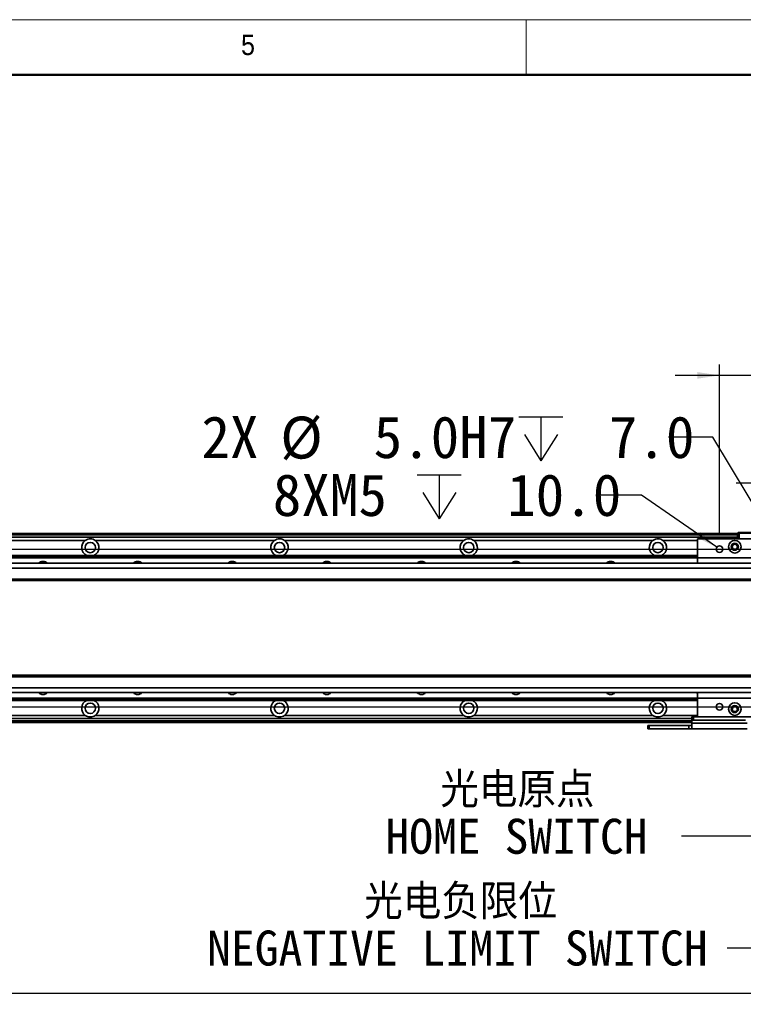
# Model space of a CAD drawing. Header units: millimetres. Extents: x 35 to 2905, y 35 to 2044.
# Tile 9 of 11: x 1499 to 1958, y 1419 to 2044. Entities that reach past the tile are written whole.
import ezdxf

# ---------------------------------------------------------------- set-up
doc = ezdxf.new("R2010")
doc.units = ezdxf.units.MM
doc.header["$LTSCALE"] = 7
doc.layers.add('黑色实线', color=7, linetype='Continuous')
doc.styles.add('SLDTEXTSTYLE1', font='Gothic.ttf', dxfattribs={"width": 0.913})
doc.styles.add('SLDTEXTSTYLE8', font='txt')
doc.styles.add('SLDTEXTSTYLE9', font='txt', dxfattribs={"bigfont": 'bigfont'})
doc.dimstyles.new('SLDDIMSTYLE0', dxfattribs={"dimtxt": 26.6, "dimasz": 14, "dimexe": 0, "dimexo": 0.0625, "dimgap": 6.65, "dimtad": 2, "dimdec": 1, "dimrnd": 1e-09, "dimzin": 4, "dimdsep": 46, "dimtxsty": 'SLDTEXTSTYLE8', "dimsah": 1, "dimcen": 0.09, "dimadec": 0, "dimazin": 1, "dimtfac": 1, "dimtdec": 1, "dimtmove": 0, "dimatfit": 0, "dimfxl": 0, "dimfrac": 2, "dimtolj": 1, "dimtzin": 12, "dimarcsym": 0})
doc.dimstyles.new('SLDDIMSTYLE1', dxfattribs={"dimtxt": 26.6, "dimasz": 14, "dimexe": 0, "dimexo": 0.0625, "dimgap": 6.65, "dimtad": 2, "dimdec": 1, "dimrnd": 1e-09, "dimzin": 12, "dimdsep": 46, "dimtxsty": 'SLDTEXTSTYLE8', "dimsah": 1, "dimcen": 0.09, "dimadec": 0, "dimazin": 3, "dimtfac": 1, "dimtdec": 1, "dimtmove": 0, "dimatfit": 0, "dimfxl": 0, "dimfrac": 2, "dimtolj": 1, "dimtzin": 12, "dimarcsym": 0})
doc.dimstyles.new('SLDDIMSTYLE2', dxfattribs={"dimtxt": 0.18, "dimasz": 14, "dimexe": 0, "dimexo": 0.0625, "dimgap": 0, "dimtad": 0, "dimtih": 1, "dimtoh": 1, "dimdec": 0, "dimrnd": 1e-09, "dimzin": 0, "dimdsep": 46, "dimtxsty": 'Standard', "dimsah": 1, "dimcen": 0.09, "dimadec": 0, "dimazin": 0, "dimtfac": 14, "dimtdec": 0, "dimtofl": 0, "dimtmove": 0, "dimatfit": 3, "dimfxl": 0, "dimfrac": 2, "dimtolj": 1, "dimtzin": 0, "dimarcsym": 0})
doc.dimstyles.new('SLDDIMSTYLE3', dxfattribs={"dimtxt": 26.6, "dimasz": 14, "dimexe": 0, "dimexo": 0.0625, "dimgap": 6.65, "dimtad": 0, "dimtih": 1, "dimtoh": 1, "dimdec": 6, "dimrnd": 1e-09, "dimzin": 12, "dimdsep": 46, "dimtxsty": 'SLDTEXTSTYLE8', "dimsah": 1, "dimcen": 0, "dimadec": 0, "dimazin": 3, "dimtfac": 1, "dimtdec": 1, "dimtofl": 0, "dimtmove": 0, "dimatfit": 3, "dimfxl": 0, "dimfrac": 2, "dimtolj": 1, "dimtzin": 12, "dimarcsym": 0})
doc.dimstyles.new('SLDDIMSTYLE4', dxfattribs={"dimtxt": 26.6, "dimasz": 14, "dimexe": 0, "dimexo": 0.0625, "dimgap": 6.65, "dimtad": 0, "dimtih": 1, "dimtoh": 1, "dimdec": 1, "dimrnd": 1e-09, "dimzin": 4, "dimdsep": 46, "dimtxsty": 'SLDTEXTSTYLE8', "dimsah": 1, "dimcen": 0, "dimadec": 0, "dimazin": 1, "dimtfac": 1, "dimtdec": 1, "dimtofl": 0, "dimtmove": 0, "dimatfit": 3, "dimfxl": 0, "dimfrac": 2, "dimtolj": 1, "dimtzin": 12, "dimarcsym": 0})
doc.dimstyles.new('SLDDIMSTYLE5', dxfattribs={"dimtxt": 26.6, "dimasz": 14, "dimexe": 0, "dimexo": 0.0625, "dimgap": 6.65, "dimtad": 2, "dimdec": 1, "dimrnd": 1e-09, "dimzin": 4, "dimdsep": 46, "dimtxsty": 'SLDTEXTSTYLE8', "dimsah": 1, "dimcen": 0.09, "dimadec": 0, "dimazin": 1, "dimtfac": 1, "dimtdec": 1, "dimtofl": 0, "dimtmove": 0, "dimatfit": 3, "dimfxl": 0, "dimfrac": 2, "dimtolj": 1, "dimtzin": 12, "dimarcsym": 0})
doc.dimstyles.new('SLDDIMSTYLE6', dxfattribs={"dimtxt": 0.18, "dimasz": 4.2, "dimexe": 0, "dimexo": 0.0625, "dimgap": 0, "dimtad": 0, "dimtih": 1, "dimtoh": 1, "dimdec": 0, "dimrnd": 1e-09, "dimzin": 0, "dimdsep": 46, "dimtxsty": 'Standard', "dimblk1": 'DOT', "dimblk2": 'DOT', "dimsah": 1, "dimcen": 0.09, "dimadec": 0, "dimazin": 0, "dimtfac": 4.2, "dimtdec": 0, "dimtofl": 0, "dimtmove": 0, "dimatfit": 3, "dimldrblk": 'DOT', "dimfxl": 0, "dimfrac": 2, "dimtolj": 1, "dimtzin": 0, "dimarcsym": 0})

# ---------------------------------------------------------------- blocks, each defined once
blk = doc.blocks.new('_D_8')
at = {"layer": '黑色实线'}
for p, q in [((2181.56, 1708.1), (2181.56, 1736.1)), ((433.45, 1708.1), (2188.56, 1708.1)), ((2181.56, 1608.1), (2181.56, 1708.1)), ((433.45, 1608.1), (2188.56, 1608.1)), ((2181.56, 1608.1), (2181.56, 1580.1))]:
    blk.add_line(p, q, dxfattribs=at)
for points in [[(2181.56, 1708.1), (2183.66, 1722.1), (2179.46, 1722.1)], [(2181.56, 1608.1), (2179.46, 1594.1), (2183.66, 1594.1)]]:
    blk.add_solid(points, dxfattribs=at)
at = {"layer": '黑色实线', "insert": (2146.66, 1618.21), "char_height": 26.6, "attachment_point": 1, "rotation": 90, "style": 'SLDTEXTSTYLE8'}
blk.add_mtext('100.0', dxfattribs=at)
blk = doc.blocks.new('_D_13')
at = {"layer": '黑色实线'}
for p, q in [((1981.06, 1716.99), (1981.06, 1757.05)), ((1993.56, 1745.22), (1993.56, 1757.05)), ((1981.06, 1750.05), (1953.06, 1750.05)), ((1981.06, 1750.05), (1993.56, 1750.05)), ((1993.56, 1750.05), (2111.81, 1750.05))]:
    blk.add_line(p, q, dxfattribs=at)
for points in [[(1981.06, 1750.05), (1967.06, 1752.15), (1967.06, 1747.95)], [(1993.56, 1750.05), (2007.56, 1747.95), (2007.56, 1752.15)]]:
    blk.add_solid(points, dxfattribs=at)
at = {"layer": '黑色实线', "insert": (2046.27, 1784.95), "char_height": 26.6, "attachment_point": 1, "style": 'SLDTEXTSTYLE8'}
blk.add_mtext('12.5', dxfattribs=at)
blk = doc.blocks.new('_D_15')
at = {"layer": '黑色实线'}
for p, q in [((1942.56, 1716.99), (1942.56, 1825.33)), ((2044.56, 1716.99), (2044.56, 1825.33)), ((1942.56, 1818.33), (1914.56, 1818.33)), ((2044.56, 1818.33), (1942.56, 1818.33)), ((2044.56, 1818.33), (2072.56, 1818.33))]:
    blk.add_line(p, q, dxfattribs=at)
for points in [[(1942.56, 1818.33), (1928.56, 1820.43), (1928.56, 1816.23)], [(2044.56, 1818.33), (2058.56, 1816.23), (2058.56, 1820.43)]]:
    blk.add_solid(points, dxfattribs=at)
at = {"layer": '黑色实线', "insert": (1965.55, 1853.23), "char_height": 26.6, "attachment_point": 1, "style": 'SLDTEXTSTYLE8'}
blk.add_mtext('102.0', dxfattribs=at)
blk = doc.blocks.new('SW_SYMBOL_HOLE_DEPTH')
at = {"layer": '黑色实线', "color": 0}
for p, q in [((0, 6125), (5600, 6125)), ((2800, 6125), (2800, 525)), ((700, 3885), (2800, 525)), ((4900, 3885), (2800, 525))]:
    blk.add_line(p, q, dxfattribs=at)
blk = doc.blocks.new('_D_16')
at = {"layer": '黑色实线'}
for p, q in [((1938.34, 1779.06), (1910.34, 1779.06)), ((1979.77, 1710.24), (1938.34, 1779.06))]:
    blk.add_line(p, q, dxfattribs=at)
blk.add_solid([(1979.77, 1710.24), (1974.35, 1723.32), (1970.75, 1721.15)], dxfattribs=at)
at = {"layer": '黑色实线', "xscale": 0.004985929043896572, "yscale": 0.004985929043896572, "zscale": 0.004985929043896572}
blk.add_blockref('SW_SYMBOL_HOLE_DEPTH', (1815.4, 1761.45), dxfattribs=at)
at = {"layer": '黑色实线', "char_height": 26.6, "attachment_point": 1, "style": 'SLDTEXTSTYLE8'}
for s, insert in [('2X ', (1614.04, 1792.46)), ('%%c', (1664.06, 1792.2)), (' 5.0H7 ', (1705.16, 1792.46)), (' 7.0', (1854.34, 1792.46))]:
    blk.add_mtext(s, dxfattribs=dict(at, insert=insert))
blk = doc.blocks.new('_D_17')
at = {"layer": '黑色实线'}
for p, q in [((1893.06, 1742.33), (1865.06, 1742.33)), ((1940.84, 1709.29), (1893.06, 1742.33))]:
    blk.add_line(p, q, dxfattribs=at)
blk.add_solid([(1940.84, 1709.29), (1930.52, 1718.98), (1928.13, 1715.53)], dxfattribs=at)
at = {"layer": '黑色实线', "xscale": 0.004985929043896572, "yscale": 0.004985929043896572, "zscale": 0.004985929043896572}
blk.add_blockref('SW_SYMBOL_HOLE_DEPTH', (1750.91, 1724.72), dxfattribs=at)
at = {"layer": '黑色实线', "char_height": 26.6, "attachment_point": 1, "style": 'SLDTEXTSTYLE8'}
for s, insert in [('8XM5', (1659.32, 1755.73)), (' 10.0', (1789.84, 1755.73))]:
    blk.add_mtext(s, dxfattribs=dict(at, insert=insert))
blk = doc.blocks.new('_D_18')
at = {"layer": '黑色实线'}
for p, q in [((373.56, 1548.26), (373.56, 1419.3)), ((1993.56, 1548.26), (1993.56, 1419.3)), ((373.56, 1426.3), (1993.56, 1426.3))]:
    blk.add_line(p, q, dxfattribs=at)
for points in [[(373.56, 1426.3), (387.56, 1424.2), (387.56, 1428.4)], [(1993.56, 1426.3), (1979.56, 1428.4), (1979.56, 1424.2)]]:
    blk.add_solid(points, dxfattribs=at)
at = {"layer": '黑色实线', "insert": (1142.52, 1461.21), "char_height": 26.6, "attachment_point": 1, "style": 'SLDTEXTSTYLE8'}
blk.add_mtext('1620.0', dxfattribs=at)
blk = doc.blocks.new('SW_NOTE_5')
at = {"layer": '黑色实线', "color": 0, "char_height": 22.225, "attachment_point": 2}
for s, insert, style in [('光电原点', (-104.03, 40.46), 'SLDTEXTSTYLE9'), ('HOME SWITCH', (-104.63, 11.07), 'SLDTEXTSTYLE8')]:
    blk.add_mtext(s, dxfattribs=dict(at, insert=insert, style=style))
blk = doc.blocks.new('_DOT')
at = {"color": 0, "linetype": 'ByBlock', "lineweight": -2}
blk.add_line((-0.5, 0), (-1, 0), dxfattribs=at)
at = {"color": 0, "linetype": 'ByBlock', "const_width": 0.5}
blk.add_lwpolyline([(-0.25, 0, 1), (0.25, 0, 1)], format="xyb", close=True, dxfattribs=at)
blk = doc.blocks.new('SW_NOTE_6')
at = {"layer": '黑色实线', "color": 0, "char_height": 22.225, "attachment_point": 2}
for s, insert, style in [('光电负限位', (-168.97, 40.52), 'SLDTEXTSTYLE9'), ('NEGATIVE LIMIT SWITCH', (-171.04, 11.13), 'SLDTEXTSTYLE8')]:
    blk.add_mtext(s, dxfattribs=dict(at, insert=insert, style=style))

msp = doc.modelspace()

# ---------------------------------------------------------------- linework, layer by layer
at = {"color": 7, "linetype": 'Continuous', "lineweight": 18}
for p, q in [((2905, 2044), (35, 2044)), ((1820, 2009), (1820, 2044)), ((70, 2009), (2870, 2009))]:
    msp.add_line(p, q, dxfattribs=at)
at = {"color": 7, "linetype": 'Continuous', "lineweight": 50}
msp.add_line((2870, 2009), (70, 2009), dxfattribs=at)
at = {"color": 7, "linetype": 'Continuous', "lineweight": 35}
for p, q in [((1954.0638878, 1718.104985), (413.0639388, 1718.104985)), ((1954.3639376, 1718.5998452), (1954.0638878, 1718.2998475)), ((1954.0638878, 1714.5998445), (1954.0638878, 1718.2998475)), ((1955.0639345, 1718.2998475), (1954.0638878, 1718.2998475)), ((1954.3639376, 1718.5998452), (1955.1881506, 1718.5998452)), ((1955.0639345, 1718.2998475), (1955.1881506, 1718.5998452)), ((1963.0639508, 1718.2998475), (1955.0639345, 1718.2998475)), ((1955.0639345, 1718.2998475), (1955.0639345, 1714.5998445)), ((1955.1881506, 1718.5998452), (1962.9396155, 1718.5998452)), ((413.0639388, 1717.9049854), (1954.0638878, 1717.9049854)), ((413.0639388, 1717.7049857), (1954.0638878, 1717.7049857)), ((1954.0638878, 1717.604984), (413.0639388, 1717.604984)), ((1954.0638878, 1715.5998465), (413.0639388, 1715.5998465)), ((1540.3943016, 1713.5998462), (1426.7334893, 1713.5998462)), ((1660.3943064, 1713.5998462), (1546.733494, 1713.5998462)), ((1780.3943112, 1713.5998462), (1666.7334988, 1713.5998462)), ((1900.3943159, 1713.5998462), (1786.7335036, 1713.5998462)), ((2058.5638239, 1714.5998445), (1928.5639479, 1714.5998445)), ((1928.5639479, 1714.5998445), (1928.5639479, 1702.5998463)), ((438.5639384, 1704.0998456), (1928.5639479, 1704.0998456)), ((438.5639384, 1703.8068254), (1928.5639479, 1703.8068254)), ((438.5639384, 1702.907965), (1928.5639479, 1702.907965)), ((438.5639384, 1702.6149449), (1928.5639479, 1702.6149449)), ((2058.5638239, 1702.5998463), (1928.5639479, 1702.5998463)), ((1928.5639479, 1702.5998463), (1928.5639479, 1699.1049838)), ((2079.064007, 1699.1049838), (288.0639388, 1699.1049838)), ((2079.064007, 1696.1049814), (288.0639388, 1696.1049814)), ((2079.064007, 1689.1049803), (288.0639388, 1689.1049803)), ((288.0639388, 1688.1049801), (2079.064007, 1688.1049801)), ((2079.064007, 1628.1049852), (288.0639388, 1628.1049852)), ((2079.064007, 1627.1049869), (288.0639388, 1627.1049869)), ((2079.064007, 1620.1049876), (288.0639388, 1620.1049876)), ((2079.064007, 1617.1049853), (288.0639388, 1617.1049853)), ((438.5639384, 1613.5950205), (1928.5639479, 1613.5950205)), ((438.5639384, 1613.302004), (1928.5639479, 1613.302004)), ((438.5639384, 1612.4031399), (1928.5639479, 1612.4031399)), ((438.5639384, 1612.1101235), (1928.5639479, 1612.1101235)), ((1928.5639479, 1617.1049853), (1928.5639479, 1613.5998447)), ((2058.5638239, 1613.5998447), (1928.5639479, 1613.5998447)), ((1928.5639479, 1613.5998447), (1928.5639479, 1601.5998465)), ((1925.0639632, 1600.6101225), (444.0639272, 1600.6101225)), ((1540.3943016, 1602.6101228), (1426.7334893, 1602.6101228)), ((1660.3943064, 1602.6101228), (1546.733494, 1602.6101228)), ((1780.3943112, 1602.6101228), (1666.7334988, 1602.6101228)), ((1900.3943159, 1602.6101228), (1786.7335036, 1602.6101228)), ((1925.0639632, 1599.5998461), (1925.0639632, 1601.5998465)), ((1925.0639632, 1601.5998465), (1926.0638907, 1601.5998465)), ((1926.0638907, 1599.5998461), (1925.0639632, 1599.5998461)), ((1925.0639632, 1597.7665116), (1925.0639632, 1599.5998461)), ((1926.0638907, 1601.5998465), (1926.0638907, 1599.5998461)), ((1926.0638907, 1601.5998465), (1928.5639479, 1601.5998465)), ((1926.0638907, 1599.5998461), (1959.063883, 1599.5998461)), ((2058.5638239, 1601.5998465), (1928.5639479, 1601.5998465)), ((1925.0639632, 1598.104984), (444.0639272, 1598.104984)), ((1897.063966, 1594.0998424), (1897.063966, 1596.0998465)), ((1897.063966, 1596.0998465), (1898.0638935, 1596.0998465)), ((1898.0638935, 1594.0998424), (1897.063966, 1594.0998424)), ((1898.0638935, 1596.0998465), (1898.0638935, 1594.0998424)), ((1898.0638935, 1596.0998465), (1923.0639889, 1596.0998465)), ((1898.0638935, 1594.0998424), (1923.0639889, 1594.0998424)), ((1923.0639889, 1594.0998424), (1923.0639889, 1596.0998465)), ((1923.0639889, 1596.0998465), (1925.0639632, 1596.0998465)), ((1925.0639632, 1594.0998424), (1923.0639889, 1594.0998424)), ((1925.0639632, 1597.7665116), (1960.0639298, 1597.7665116)), ((1925.0639632, 1594.0998424), (1925.0639632, 1597.7665116)), ((1960.0639298, 1594.0998424), (1925.0639632, 1594.0998424))]:
    msp.add_line(p, q, dxfattribs=at)
at = {"color": 8, "linetype": 'Continuous', "lineweight": 35}
for p, q in [((1954.0638878, 1717.104983), (413.0639388, 1717.104983)), ((1928.5639479, 1713.5998462), (1906.7335083, 1713.5998462)), ((1928.5639479, 1602.6101228), (1906.7335083, 1602.6101228)), ((1925.0639632, 1599.1049823), (444.0639272, 1599.1049823))]:
    msp.add_line(p, q, dxfattribs=at)
at = {"color": 7, "linetype": 'Continuous', "lineweight": 35, "flags": 128}
for points in [[(1928.5658552, 1699.4839725), (1928.2128765, 1699.2711653), (1927.9935314, 1699.1049838)], [(1927.9811337, 1617.1049853), (1928.2166912, 1616.925836), (1928.5706236, 1616.7132412)]]:
    msp.add_lwpolyline(points, dxfattribs=at)
at = {"color": 7, "linetype": 'Continuous', "lineweight": 35}
for centre, radius in [((1543.5639345, 1709.104984), 3.3), ((1663.5639345, 1709.104984), 3.3), ((1783.5639345, 1709.104984), 3.3), ((1903.5639345, 1709.104984), 3.3), ((1952.3139345, 1709.599846), 4), ((1952.3139345, 1709.599846), 2.25), ((1942.5639345, 1708.099846), 2.1), ((1952.3139345, 1709.599846), 2), ((1952.3139345, 1709.599846), 1.621), ((1543.5639345, 1607.104984), 3.3), ((1663.5639345, 1607.104984), 3.3), ((1783.5639345, 1607.104984), 3.3), ((1903.5639345, 1607.104984), 3.3), ((1942.5639345, 1608.099846), 2.1), ((1952.3139345, 1606.599846), 4), ((1952.3139345, 1606.599846), 2.25), ((1952.3139345, 1606.599846), 2), ((1952.3139345, 1606.599846), 1.621)]:
    msp.add_circle(centre, radius, dxfattribs=at)
for centre, radius, start, end in [((1543.5639345, 1709.104984), 5.5, 125.1897877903, 245.5088204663), ((1543.5639345, 1709.104984), 5.5, 294.4911795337, 54.8102122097), ((1663.5639345, 1709.104984), 5.5, 125.1897877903, 245.5088204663), ((1663.5639345, 1709.104984), 5.5, 294.4911795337, 54.8102122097), ((1783.5639345, 1709.104984), 5.5, 125.1897877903, 245.5088204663), ((1783.5639345, 1709.104984), 5.5, 294.4911795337, 54.8102122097), ((1903.5639345, 1709.104984), 5.5, 125.1897877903, 245.5088204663), ((1903.5639345, 1709.104984), 5.5, 294.4911795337, 54.8102122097), ((1513.5639345, 1696.599846), 3.75, 41.915720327, 138.084279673), ((1573.5639345, 1696.599846), 3.75, 41.9157203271, 138.0842796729), ((1633.5639345, 1696.599846), 3.75, 41.9157203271, 138.0842796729), ((1693.5639345, 1696.599846), 3.75, 41.9157203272, 138.0842796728), ((1753.5639345, 1696.599846), 3.75, 41.9157203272, 138.0842796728), ((1813.5639345, 1696.599846), 3.75, 41.9157203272, 138.0842796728), ((1873.5639345, 1696.599846), 3.75, 41.9157203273, 138.0842796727), ((1513.5639345, 1619.6101221), 3.75, 221.9157203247, 318.0842796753), ((1543.5639345, 1607.104984), 5.5, 114.4911795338, 234.8102122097), ((1543.5639345, 1607.104984), 5.5, 305.1897877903, 65.5088204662), ((1573.5639345, 1619.6101221), 3.75, 221.9157203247, 318.0842796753), ((1633.5639345, 1619.6101221), 3.75, 221.9157203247, 318.0842796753), ((1663.5639345, 1607.104984), 5.5, 114.4911795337, 234.8102122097), ((1663.5639345, 1607.104984), 5.5, 305.1897877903, 65.5088204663), ((1693.5639345, 1619.6101221), 3.75, 221.9157203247, 318.0842796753), ((1753.5639345, 1619.6101221), 3.75, 221.9157203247, 318.0842796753), ((1783.5639345, 1607.104984), 5.5, 114.4911795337, 234.8102122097), ((1783.5639345, 1607.104984), 5.5, 305.1897877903, 65.5088204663), ((1813.5639345, 1619.6101221), 3.75, 221.9157203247, 318.0842796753), ((1873.5639345, 1619.6101221), 3.75, 221.9157203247, 318.0842796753), ((1903.5639345, 1607.104984), 5.5, 114.4911795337, 234.8102122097), ((1903.5639345, 1607.104984), 5.5, 305.1897877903, 65.5088204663)]:
    msp.add_arc(centre, radius, start, end, dxfattribs=at)
for points, knots in [([(1546.733494, 1713.5998462), (1546.2739828, 1713.8692401), (1545.3255687, 1714.4252591), (1543.6416717, 1714.684703), (1541.8995036, 1714.469188), (1540.8939222, 1713.8884062), (1540.3943016, 1713.5998462)], [0, 0, 0, 0, 0.2356940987, 0.4864638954, 0.7448509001, 1, 1, 1, 1]), ([(1666.7334988, 1713.5998462), (1666.2739876, 1713.8692401), (1665.3255735, 1714.4252591), (1663.6416765, 1714.684703), (1661.8995084, 1714.469188), (1660.893927, 1713.8884062), (1660.3943064, 1713.5998462)], [0, 0, 0, 0, 0.2356940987, 0.4864638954, 0.7448509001, 1, 1, 1, 1]), ([(1786.7335036, 1713.5998462), (1786.2739924, 1713.8692401), (1785.3255783, 1714.4252591), (1783.6416813, 1714.684703), (1781.8995132, 1714.469188), (1780.8939317, 1713.8884062), (1780.3943112, 1713.5998462)], [0, 0, 0, 0, 0.2356940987, 0.4864638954, 0.7448509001, 1, 1, 1, 1]), ([(1906.7335083, 1713.5998462), (1906.2739971, 1713.8692401), (1905.325583, 1714.4252591), (1903.641686, 1714.684703), (1901.899518, 1714.469188), (1900.8939365, 1713.8884062), (1900.3943159, 1713.5998462)], [0, 0, 0, 0, 0.2356940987, 0.4864638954, 0.7448509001, 1, 1, 1, 1]), ([(1928.1270458, 1699.1049838), (1928.1834921, 1699.1847746), (1928.2836832, 1699.3264017), (1928.4835831, 1699.4379119), (1928.570862, 1699.4865988)], [0, 0, 0, 0, 0.5633863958, 1, 1, 1, 1]), ([(1928.570862, 1616.7130959), (1928.412662, 1616.8028033), (1928.2055388, 1616.9202525), (1928.1374149, 1617.0696881), (1928.1213238, 1617.1049853)], [0, 0, 0, 0, 0.7637966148, 1, 1, 1, 1]), ([(1540.3943016, 1602.6101228), (1540.8538127, 1602.3407288), (1541.8022603, 1601.7846897), (1543.4861676, 1601.5252689), (1545.2283259, 1601.7407995), (1546.2338734, 1602.3215625), (1546.733494, 1602.6101228)], [0, 0, 0, 0, 0.235694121, 0.4864812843, 0.744850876, 1, 1, 1, 1]), ([(1660.3943064, 1602.6101228), (1660.8538175, 1602.3407288), (1661.8022651, 1601.7846897), (1663.4861723, 1601.5252689), (1665.2283307, 1601.7407995), (1666.2338781, 1602.3215625), (1666.7334988, 1602.6101228)], [0, 0, 0, 0, 0.235694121, 0.4864812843, 0.744850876, 1, 1, 1, 1]), ([(1780.3943112, 1602.6101228), (1780.8538222, 1602.3407288), (1781.8022699, 1601.7846897), (1783.4861771, 1601.5252689), (1785.2283355, 1601.7407995), (1786.2338829, 1602.3215625), (1786.7335036, 1602.6101228)], [0, 0, 0, 0, 0.235694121, 0.4864812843, 0.744850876, 1, 1, 1, 1]), ([(1900.3943159, 1602.6101228), (1900.8538271, 1602.340729), (1901.8022412, 1601.7847099), (1903.4861382, 1601.5252661), (1905.2283063, 1601.7407811), (1906.2338878, 1602.3215629), (1906.7335083, 1602.6101228)], [0, 0, 0, 0, 0.2356940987, 0.4864638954, 0.7448509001, 1, 1, 1, 1])]:
    msp.add_open_spline(points, degree=3, knots=knots, dxfattribs=at)

# ---------------------------------------------------------------- block references
at = {"layer": '黑色实线', "color": 7}
for name, p in [('SW_NOTE_5', (1918.4824491, 1525.9591827)), ('SW_NOTE_6', (1947.3854484, 1454.9954781))]:
    msp.add_blockref(name, p, dxfattribs=at)

# ---------------------------------------------------------------- texts
at = {"color": 7, "linetype": 'Continuous', "lineweight": 0, "insert": (1639.1666667, 2034.5241742), "char_height": 12.9645833, "attachment_point": 1, "style": 'SLDTEXTSTYLE1'}
msp.add_mtext('5', dxfattribs=at)

# ---------------------------------------------------------------- dimensions: what is measured, and where the dimension line sits
at = {"layer": '黑色实线'}
for base, p1, p2, dimstyle, picture, middle in [((1942.5639345, 1818.325156), (2044.5639345, 1708.099846), (1942.5639345, 1708.099846), 'SLDDIMSTYLE0', '_D_15', (2007.9225206, 1818.325156)), ((1993.5639345, 1750.0519567), (1981.0639345, 1708.099846), (1993.5639345, 1736.3284391), 'SLDDIMSTYLE1', '_D_13', (2079.0412306, 1750.0519567)), ((1993.5639345, 1426.304934), (373.5639345, 1557.149846), (1993.5639345, 1557.149846), 'SLDDIMSTYLE5', '_D_18', (1194.4994266, 1426.304934))]:
    dim = msp.add_linear_dim(base=base, p1=p1, p2=p2, dimstyle=dimstyle, dxfattribs=at)
    dim.commit()
    dim.dimension.update_dxf_attribs({"geometry": picture, "text_midpoint": middle, "dimtype": 160})
dim = msp.add_diameter_dim_2p(p1=(1982.3534387, 1705.9580759), p2=(1979.7744303, 1710.241616), text='2X <>H7 {\\fGDT;x} 7.0\\P', dimstyle='SLDDIMSTYLE4', dxfattribs=at)
dim.commit()
dim.dimension.update_dxf_attribs({"geometry": '_D_16', "text_midpoint": (1762.1897246, 1779.0554428), "dimtype": 163})
dim = msp.add_diameter_dim_2p(p1=(1944.2912478, 1706.9055306), p2=(1940.8366213, 1709.2941613), text='8XM5{\\fGDT;x} 10.0\\P', dimstyle='SLDDIMSTYLE3', override={"dimpost": '<>'}, dxfattribs=at)
dim.commit()
dim.dimension.update_dxf_attribs({"geometry": '_D_17', "text_midpoint": (1762.1897246, 1742.3285492), "dimtype": 163})
dim = msp.add_linear_dim(base=(2181.5639345, 1708.099846), p1=(424.5639345, 1608.099846), p2=(424.5639345, 1708.099846), angle=90, dimstyle='SLDDIMSTYLE0', dxfattribs=at)
dim.commit()
dim.dimension.update_dxf_attribs({"geometry": '_D_8', "text_midpoint": (2181.5639345, 1660.581263), "dimtype": 160})

# ---------------------------------------------------------------- leaders
at = {"layer": '黑色实线', "color": 7}
for points, dimstyle in [([(1976.9964498, 1584.2270395), (1962.9324491, 1525.9591827), (1918.4824491, 1525.9591827)], 'SLDDIMSTYLE6'), ([(2000.5639345, 1586.0336255), (1977.218803, 1454.9954781), (1947.3854484, 1454.9954781)], 'SLDDIMSTYLE2')]:
    msp.add_leader(points, dimstyle=dimstyle, dxfattribs=at)

doc.saveas('drawing.dxf')
